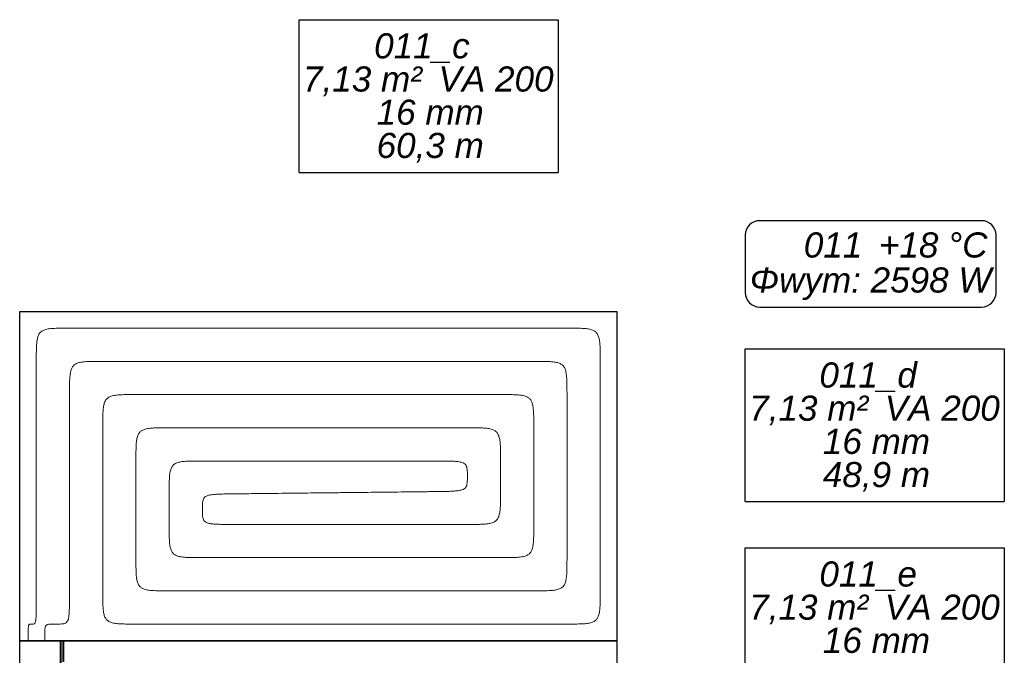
# Model space of a CAD drawing. Header units: millimetres. Extents: x 206445 to 335272, y 14092 to 100072.
# Tile 38 of 38: x 323107 to 329035, y 55313 to 59140. Entities that reach past the tile are written whole.
import ezdxf
from ezdxf.lldxf.tags import DXFTag

# ---------------------------------------------------------------- set-up
doc = ezdxf.new("R2010")
doc.units = ezdxf.units.MM
doc.linetypes.add('DASHED', pattern=[19.05, 12.7, -6.35])
doc.layers.add('IS_Ogrzewanie_płaszczyznowe', color=7, linetype='SOLID', true_color=0x008000)
doc.layers.add('IS_Ogrzewanie_płaszczyznowe_-_opis', color=7, linetype='SOLID', true_color=0x008000)
doc.layers.add('IS_Powrót', color=5, linetype='DASHED', lineweight=35, true_color=0x0000ff)
doc.layers.add('IS_Zasilanie', color=1, linetype='SOLID', lineweight=35, true_color=0xff0000)
doc.layers.add('IS_Rys.pętli_o.p._Powrót', color=251, linetype='DASH', lineweight=0)
doc.layers.add('IS_Rys.pętli_o.p._Zasilanie', color=76, linetype='SOLID', lineweight=0)
doc.layers.add('IS_Text_Konstrukcji', color=7, linetype='Continuous')
doc.styles.get("Standard").update_dxf_attribs({"font": 'arial.ttf'})
tags = doc.linetypes.add('DASH', pattern=[15, 10, -5]).pattern_tags.tags
tags[6:7] = [DXFTag(74, 4), DXFTag(75, 0), DXFTag(340, '0'), DXFTag(46, 0.0), DXFTag(50, 0.0), DXFTag(44, 0.0), DXFTag(45, 0.0)]
tags[4:5] = [DXFTag(74, 4), DXFTag(75, 0), DXFTag(340, '0'), DXFTag(46, 0.0), DXFTag(50, 0.0), DXFTag(44, 0.0), DXFTag(45, 0.0)]
tags = doc.linetypes.add('SOLID', pattern=[10, 10, 0]).pattern_tags.tags
tags[6:7] = [DXFTag(74, 4), DXFTag(75, 0), DXFTag(340, '0'), DXFTag(46, 0.0), DXFTag(50, 0.0), DXFTag(44, 0.0), DXFTag(45, 0.0)]
tags[4:5] = [DXFTag(74, 4), DXFTag(75, 0), DXFTag(340, '0'), DXFTag(46, 0.0), DXFTag(50, 0.0), DXFTag(44, 0.0), DXFTag(45, 0.0)]

msp = doc.modelspace()

# ---------------------------------------------------------------- linework, layer by layer
at = {"layer": 'IS_Ogrzewanie_płaszczyznowe'}
for p, q in [((323106.5, 55400.7), (323106.5, 57382.7)), ((323106.5, 57382.7), (326702.2, 57382.7)), ((326702.2, 57382.7), (326702.2, 55400.7)), ((326702.2, 55400.7), (323106.5, 55400.7)), ((323106.5, 53418.7), (323106.5, 55400.7)), ((323106.5, 55400.7), (326702.2, 55400.7)), ((326702.2, 55400.7), (326702.2, 53418.7))]:
    msp.add_line(p, q, dxfattribs=at)
at = {"layer": 'IS_Ogrzewanie_płaszczyznowe_-_opis'}
for p, q in [((324788.5, 58220.3), (324788.5, 59140.3)), ((324788.5, 59140.3), (326348.5, 59140.3)), ((326348.5, 59140.3), (326348.5, 58220.3)), ((324788.5, 58220.3), (326348.5, 58220.3)), ((327475.5, 56238.2), (327475.5, 57158.2)), ((327475.5, 57158.2), (329035.5, 57158.2)), ((329035.5, 57158.2), (329035.5, 56238.2)), ((327475.5, 56238.2), (329035.5, 56238.2)), ((327475.5, 55039.9), (327475.5, 55959.9)), ((327475.5, 55959.9), (329035.5, 55959.9)), ((329035.5, 55959.9), (329035.5, 55039.9))]:
    msp.add_line(p, q, dxfattribs=at)
at = {"layer": 'IS_Powrót', "color": 4, "lineweight": 40, "ltscale": 10}
msp.add_line((323367.9, 55400.7), (323367.9, 46915.3), dxfattribs=at)
at = {"layer": 'IS_Rys.pętli_o.p._Powrót', "ltscale": 10}
for points, knots in [([(323206.5, 57082.7), (323206.5, 57099.3), (323206.5, 57129.5), (323207.3, 57170.6), (323209.7, 57203.7), (323214.8, 57229.9), (323223.9, 57250.5), (323238.8, 57265.4), (323259.4, 57274.5), (323285.6, 57279.6), (323318.7, 57282), (323359.8, 57282.8), (323390, 57282.7), (323406.5, 57282.7)], [0, 0, 0, 0, 4.973727, 9.047211, 12.320392, 14.919985, 17.03704, 18.970826, 21.087881, 23.687474, 26.960655, 31.034139, 36.007866, 36.007866, 36.007866, 36.007866]), ([(323406.5, 57282.7), (323429.8, 57282.7), (323516.8, 57282.7), (323699.1, 57282.7), (323976, 57282.7), (324320.3, 57282.7), (324705.2, 57282.7), (325103.6, 57282.7), (325488.4, 57282.7), (325832.8, 57282.7), (326109.6, 57282.7), (326291.9, 57282.7), (326379, 57282.7), (326402.2, 57282.7)], [0, 0, 0, 0, 6.977166, 26.108105, 54.691979, 90.027949, 129.415177, 170.152823, 209.540051, 244.876021, 273.459895, 292.590834, 299.568, 299.568, 299.568, 299.568]), ([(326402.2, 57282.7), (326418.8, 57282.7), (326449, 57282.8), (326490, 57282), (326523.1, 57279.6), (326549.4, 57274.5), (326570, 57265.4), (326584.8, 57250.5), (326594, 57229.9), (326599, 57203.7), (326601.5, 57170.6), (326602.2, 57129.5), (326602.2, 57099.3), (326602.2, 57082.7)], [0, 0, 0, 0, 4.973727, 9.047211, 12.320392, 14.919985, 17.03704, 18.970826, 21.087881, 23.687474, 26.960655, 31.034139, 36.007866, 36.007866, 36.007866, 36.007866]), ([(323206.5, 55700.7), (323206.5, 55711.5), (323206.5, 55751.6), (323206.5, 55835.7), (323206.5, 55963.4), (323206.5, 56122.3), (323206.5, 56299.9), (323206.5, 56483.6), (323206.5, 56661.2), (323206.5, 56820.1), (323206.5, 56947.8), (323206.5, 57031.9), (323206.5, 57072), (323206.5, 57082.7)], [0, 0, 0, 0, 3.218783, 12.044478, 25.231104, 41.532682, 59.703231, 78.496769, 96.667318, 112.968896, 126.155522, 134.981217, 138.2, 138.2, 138.2, 138.2]), ([(326602.2, 57082.7), (326602.2, 57072), (326602.2, 57031.9), (326602.2, 56947.8), (326602.2, 56820.1), (326602.2, 56661.2), (326602.2, 56483.6), (326602.2, 56299.9), (326602.2, 56122.3), (326602.2, 55963.4), (326602.2, 55835.7), (326602.2, 55751.6), (326602.2, 55711.5), (326602.2, 55700.7)], [0, 0, 0, 0, 3.218783, 12.044478, 25.231104, 41.532682, 59.703231, 78.496769, 96.667318, 112.968896, 126.155522, 134.981217, 138.2, 138.2, 138.2, 138.2]), ([(323606.5, 56682.7), (323606.5, 56699.3), (323606.5, 56729.5), (323607.3, 56770.6), (323609.7, 56803.7), (323614.8, 56829.9), (323623.9, 56850.5), (323638.8, 56865.4), (323659.4, 56874.5), (323685.6, 56879.6), (323718.7, 56882), (323759.8, 56882.8), (323790, 56882.7), (323806.5, 56882.7)], [0, 0, 0, 0, 4.973727, 9.047211, 12.320392, 14.919985, 17.03704, 18.970826, 21.087881, 23.687474, 26.960655, 31.034139, 36.007866, 36.007866, 36.007866, 36.007866]), ([(323806.5, 56882.7), (323823.6, 56882.7), (323887.4, 56882.7), (324021, 56882.7), (324223.9, 56882.7), (324476.3, 56882.7), (324758.4, 56882.7), (325050.4, 56882.7), (325332.5, 56882.7), (325584.9, 56882.7), (325787.8, 56882.7), (325921.4, 56882.7), (325985.2, 56882.7), (326002.2, 56882.7)], [0, 0, 0, 0, 5.113905, 19.135904, 40.086419, 65.985875, 94.854696, 124.713304, 153.582125, 179.481581, 200.432096, 214.454095, 219.568, 219.568, 219.568, 219.568]), ([(326002.2, 56882.7), (326018.8, 56882.7), (326049, 56882.8), (326090, 56882), (326123.1, 56879.6), (326149.4, 56874.5), (326170, 56865.4), (326184.8, 56850.5), (326194, 56829.9), (326199, 56803.7), (326201.5, 56770.6), (326202.2, 56729.5), (326202.2, 56699.3), (326202.2, 56682.7)], [0, 0, 0, 0, 4.973727, 9.047211, 12.320392, 14.919985, 17.03704, 18.970826, 21.087881, 23.687474, 26.960655, 31.034139, 36.007866, 36.007866, 36.007866, 36.007866]), ([(323606.5, 55700.7), (323606.5, 55708.4), (323606.5, 55736.9), (323606.5, 55796.7), (323606.5, 55887.4), (323606.5, 56000.3), (323606.5, 56126.5), (323606.5, 56257), (323606.5, 56383.2), (323606.5, 56496.1), (323606.5, 56586.8), (323606.5, 56646.6), (323606.5, 56675.1), (323606.5, 56682.7)], [0, 0, 0, 0, 2.287153, 8.558377, 17.928325, 29.511645, 42.42299, 55.77701, 68.688355, 80.271675, 89.641623, 95.912847, 98.2, 98.2, 98.2, 98.2]), ([(326202.2, 56682.7), (326202.2, 56678.2), (326202.2, 56661.3), (326202.2, 56625.9), (326202.2, 56572.1), (326202.2, 56505.2), (326202.2, 56430.4), (326202.2, 56353.1), (326202.2, 56278.3), (326202.2, 56211.4), (326202.2, 56157.6), (326202.2, 56122.2), (326202.2, 56105.3), (326202.2, 56100.7)], [0, 0, 0, 0, 1.355522, 5.072276, 10.625545, 17.490609, 25.14275, 33.05725, 40.709391, 47.574455, 53.127724, 56.844478, 58.2, 58.2, 58.2, 58.2]), ([(324006.5, 56282.7), (324006.5, 56299.3), (324006.5, 56329.5), (324007.3, 56370.6), (324009.7, 56403.7), (324014.8, 56429.9), (324023.9, 56450.5), (324038.8, 56465.4), (324059.4, 56474.5), (324085.6, 56479.6), (324118.7, 56482), (324159.8, 56482.8), (324190, 56482.7), (324206.5, 56482.7)], [0, 0, 0, 0, 4.973727, 9.047211, 12.320392, 14.919985, 17.03704, 18.970826, 21.087881, 23.687474, 26.960655, 31.034139, 36.007866, 36.007866, 36.007866, 36.007866]), ([(324206.5, 56482.7), (324217.4, 56482.7), (324257.9, 56482.7), (324342.9, 56482.7), (324471.8, 56482.7), (324632.3, 56482.7), (324811.6, 56482.7), (324997.2, 56482.7), (325176.5, 56482.7), (325336.9, 56482.7), (325465.9, 56482.7), (325550.8, 56482.7), (325591.4, 56482.7), (325602.2, 56482.7)], [0, 0, 0, 0, 3.250645, 12.163702, 25.48086, 41.943802, 60.294215, 79.273785, 97.624198, 114.08714, 127.404298, 136.317355, 139.568, 139.568, 139.568, 139.568]), ([(325602.2, 56482.7), (325618.8, 56482.7), (325649, 56482.8), (325690, 56482.4), (325722.9, 56481.3), (325748.8, 56479.1), (325768.5, 56475.2), (325783.2, 56469.1), (325793.4, 56459.7), (325799, 56447.2), (325801.5, 56431.8), (325802.2, 56413), (325802.2, 56399.3), (325802.2, 56391.7)], [0, 0, 0, 0, 4.973709, 9.046116, 12.309409, 14.861422, 16.814802, 18.317084, 19.57966, 20.861909, 22.372751, 24.228552, 26.491637, 26.491637, 26.491637, 26.491637]), ([(325802.2, 56391.7), (325802.2, 56384.2), (325802.2, 56370.5), (325801.5, 56351.7), (325799, 56336.3), (325793.4, 56323.6), (325783.2, 56314.2), (325768.5, 56307.9), (325748.8, 56303.8), (325722.9, 56301.3), (325690, 56299.8), (325649, 56299), (325618.8, 56298.7), (325602.2, 56298.5)], [0, 0, 0, 0, 2.263255, 4.12024, 5.63424, 6.922128, 8.191795, 9.700451, 11.658422, 14.213272, 17.478029, 21.550976, 26.524762, 26.524762, 26.524762, 26.524762]), ([(324006.5, 56100.7), (324006.5, 56102.2), (324006.5, 56107.4), (324006.5, 56118.5), (324006.5, 56135.3), (324006.5, 56156.3), (324006.5, 56179.6), (324006.5, 56203.9), (324006.5, 56227.2), (324006.5, 56248.2), (324006.5, 56265), (324006.5, 56276), (324006.5, 56281.3), (324006.5, 56282.7)], [0, 0, 0, 0, 0.423892, 1.586176, 3.322765, 5.469572, 7.862509, 10.337491, 12.730428, 14.877235, 16.613824, 17.776108, 18.2, 18.2, 18.2, 18.2]), ([(325602.2, 56298.5), (325597.6, 56298.4), (325580.2, 56298.2), (325543.8, 56297.8), (325488.6, 56297.2), (325419.9, 56296.4), (325343.1, 56295.6), (325263.6, 56294.7), (325186.7, 56293.8), (325118, 56293), (325062.8, 56292.4), (325026.4, 56292), (325009, 56291.8), (325004.4, 56291.7)], [0, 0, 0, 0, 1.392533, 5.210768, 10.915662, 17.968167, 25.82924, 33.959836, 41.820909, 48.873415, 54.578308, 58.396543, 59.789076, 59.789076, 59.789076, 59.789076]), ([(324206.5, 55900.7), (324190, 55900.7), (324159.8, 55900.7), (324118.7, 55901.5), (324085.6, 55903.9), (324059.4, 55909), (324038.8, 55918.1), (324023.9, 55933), (324014.8, 55953.6), (324009.7, 55979.8), (324007.3, 56012.9), (324006.5, 56054), (324006.5, 56084.2), (324006.5, 56100.7)], [0, 0, 0, 0, 4.973727, 9.047211, 12.320392, 14.919985, 17.03704, 18.970826, 21.087881, 23.687474, 26.960655, 31.034139, 36.007866, 36.007866, 36.007866, 36.007866]), ([(326202.2, 56100.7), (326202.2, 56084.2), (326202.2, 56054), (326201.5, 56012.9), (326199, 55979.8), (326194, 55953.6), (326184.8, 55933), (326170, 55918.1), (326149.4, 55909), (326123.1, 55903.9), (326090, 55901.5), (326049, 55900.7), (326018.8, 55900.7), (326002.2, 55900.7)], [0, 0, 0, 0, 4.973727, 9.047211, 12.320392, 14.919985, 17.03704, 18.970826, 21.087881, 23.687474, 26.960655, 31.034139, 36.007866, 36.007866, 36.007866, 36.007866]), ([(326002.2, 55900.7), (325988.3, 55900.7), (325936.1, 55900.7), (325826.8, 55900.7), (325660.9, 55900.7), (325454.5, 55900.7), (325223.8, 55900.7), (324985, 55900.7), (324754.3, 55900.7), (324547.9, 55900.7), (324381.9, 55900.7), (324272.6, 55900.7), (324220.5, 55900.7), (324206.5, 55900.7)], [0, 0, 0, 0, 4.182275, 15.649803, 32.783639, 53.964838, 77.574455, 101.993545, 125.603162, 146.784361, 163.918197, 175.385725, 179.568, 179.568, 179.568, 179.568]), ([(323182.4, 55500.7), (323184.4, 55500.7), (323188, 55500.7), (323193.4, 55501.5), (323197.9, 55504.9), (323201, 55511.3), (323203.1, 55520.9), (323204.6, 55535), (323205.6, 55554.4), (323206.2, 55580.1), (323206.5, 55613), (323206.5, 55654), (323206.5, 55684.2), (323206.5, 55700.7)], [0, 0, 0, 0, 0.601136, 1.104268, 1.590813, 2.225832, 3.170993, 4.54833, 6.459881, 9.000213, 12.261102, 16.333248, 21.306952, 21.306952, 21.306952, 21.306952]), ([(323806.5, 55500.7), (323790, 55500.7), (323759.8, 55500.7), (323718.7, 55501.5), (323685.6, 55503.9), (323659.4, 55509), (323638.8, 55518.1), (323623.9, 55533), (323614.8, 55553.6), (323609.7, 55579.8), (323607.3, 55612.9), (323606.5, 55654), (323606.5, 55684.2), (323606.5, 55700.7)], [0, 0, 0, 0, 4.973727, 9.047211, 12.320392, 14.919985, 17.03704, 18.970826, 21.087881, 23.687474, 26.960655, 31.034139, 36.007866, 36.007866, 36.007866, 36.007866]), ([(326602.2, 55700.7), (326602.2, 55684.2), (326602.2, 55654), (326601.5, 55612.9), (326599, 55579.8), (326594, 55553.6), (326584.8, 55533), (326570, 55518.1), (326549.4, 55509), (326523.1, 55503.9), (326490, 55501.5), (326449, 55500.7), (326418.8, 55500.7), (326402.2, 55500.7)], [0, 0, 0, 0, 4.973727, 9.047211, 12.320392, 14.919985, 17.03704, 18.970826, 21.087881, 23.687474, 26.960655, 31.034139, 36.007866, 36.007866, 36.007866, 36.007866]), ([(323158.2, 55450.7), (323158.2, 55454.9), (323158.2, 55462.4), (323158.3, 55472.7), (323158.6, 55480.9), (323159.2, 55487.4), (323160.2, 55492.3), (323161.8, 55496), (323164.4, 55498.6), (323167.7, 55499.9), (323171.7, 55500.6), (323176.7, 55500.8), (323180.4, 55500.7), (323182.4, 55500.7)], [0, 0, 0, 0, 1.243427, 2.261538, 3.077444, 3.715849, 4.20562, 4.585299, 4.910376, 5.247219, 5.647607, 6.140323, 6.741283, 6.741283, 6.741283, 6.741283]), ([(326402.2, 55500.7), (326382.1, 55500.7), (326306.7, 55500.7), (326148.7, 55500.7), (325908.8, 55500.7), (325610.5, 55500.7), (325277, 55500.7), (324931.8, 55500.7), (324598.3, 55500.7), (324299.9, 55500.7), (324060.1, 55500.7), (323902.1, 55500.7), (323826.7, 55500.7), (323806.5, 55500.7)], [0, 0, 0, 0, 6.045536, 22.622005, 47.389199, 78.006912, 112.134936, 147.433064, 181.561088, 212.178801, 236.945995, 253.522464, 259.568, 259.568, 259.568, 259.568]), ([(323158.2, 55400.7), (323158.2, 55401.1), (323158.2, 55402.6), (323158.2, 55405.6), (323158.2, 55410.3), (323158.2, 55416), (323158.2, 55422.4), (323158.2, 55429.1), (323158.2, 55435.5), (323158.2, 55441.2), (323158.2, 55445.9), (323158.2, 55448.9), (323158.2, 55450.4), (323158.2, 55450.7)], [0, 0, 0, 0, 0.116454, 0.435763, 0.912847, 1.50263, 2.16003, 2.83997, 3.49737, 4.087153, 4.564237, 4.883546, 5, 5, 5, 5])]:
    msp.add_open_spline(points, degree=3, knots=knots, dxfattribs=at)
at = {"layer": 'IS_Rys.pętli_o.p._Zasilanie', "ltscale": 10}
for points, knots in [([(323406.5, 56882.7), (323406.5, 56899.3), (323406.5, 56929.5), (323407.3, 56970.6), (323409.7, 57003.7), (323414.8, 57029.9), (323423.9, 57050.5), (323438.8, 57065.4), (323459.4, 57074.5), (323485.6, 57079.6), (323518.7, 57082), (323559.8, 57082.8), (323590, 57082.7), (323606.5, 57082.7)], [0, 0, 0, 0, 4.973727, 9.047211, 12.320392, 14.919985, 17.03704, 18.970826, 21.087881, 23.687474, 26.960655, 31.034139, 36.007866, 36.007866, 36.007866, 36.007866]), ([(323606.5, 57082.7), (323626.7, 57082.7), (323702.1, 57082.7), (323860.1, 57082.7), (324099.9, 57082.7), (324398.3, 57082.7), (324731.8, 57082.7), (325077, 57082.7), (325410.5, 57082.7), (325708.8, 57082.7), (325948.7, 57082.7), (326106.7, 57082.7), (326182.1, 57082.7), (326202.2, 57082.7)], [0, 0, 0, 0, 6.045536, 22.622005, 47.389199, 78.006912, 112.134936, 147.433064, 181.561088, 212.178801, 236.945995, 253.522464, 259.568, 259.568, 259.568, 259.568]), ([(326202.2, 57082.7), (326218.8, 57082.7), (326249, 57082.8), (326290, 57082), (326323.1, 57079.6), (326349.4, 57074.5), (326370, 57065.4), (326384.8, 57050.5), (326394, 57029.9), (326399, 57003.7), (326401.5, 56970.6), (326402.2, 56929.5), (326402.2, 56899.3), (326402.2, 56882.7)], [0, 0, 0, 0, 4.973727, 9.047211, 12.320392, 14.919985, 17.03704, 18.970826, 21.087881, 23.687474, 26.960655, 31.034139, 36.007866, 36.007866, 36.007866, 36.007866]), ([(323406.5, 55700.7), (323406.5, 55709.9), (323406.5, 55744.3), (323406.5, 55816.2), (323406.5, 55925.4), (323406.5, 56061.3), (323406.5, 56213.2), (323406.5, 56370.3), (323406.5, 56522.2), (323406.5, 56658.1), (323406.5, 56767.3), (323406.5, 56839.2), (323406.5, 56873.6), (323406.5, 56882.7)], [0, 0, 0, 0, 2.752968, 10.301427, 21.579715, 35.522164, 51.06311, 67.13689, 82.677836, 96.620285, 107.898573, 115.447032, 118.2, 118.2, 118.2, 118.2]), ([(326402.2, 56882.7), (326402.2, 56875.1), (326402.2, 56846.6), (326402.2, 56786.8), (326402.2, 56696.1), (326402.2, 56583.2), (326402.2, 56457), (326402.2, 56326.5), (326402.2, 56200.3), (326402.2, 56087.4), (326402.2, 55996.7), (326402.2, 55936.9), (326402.2, 55908.4), (326402.2, 55900.7)], [0, 0, 0, 0, 2.287153, 8.558377, 17.928325, 29.511645, 42.42299, 55.77701, 68.688355, 80.271675, 89.641623, 95.912847, 98.2, 98.2, 98.2, 98.2]), ([(323806.5, 56482.7), (323806.5, 56499.3), (323806.5, 56529.5), (323807.3, 56570.6), (323809.7, 56603.7), (323814.8, 56629.9), (323823.9, 56650.5), (323838.8, 56665.4), (323859.4, 56674.5), (323885.6, 56679.6), (323918.7, 56682), (323959.8, 56682.8), (323990, 56682.7), (324006.5, 56682.7)], [0, 0, 0, 0, 4.973727, 9.047211, 12.320392, 14.919985, 17.03704, 18.970826, 21.087881, 23.687474, 26.960655, 31.034139, 36.007866, 36.007866, 36.007866, 36.007866]), ([(324006.5, 56682.7), (324020.5, 56682.7), (324072.6, 56682.7), (324181.9, 56682.7), (324347.9, 56682.7), (324554.3, 56682.7), (324785, 56682.7), (325023.8, 56682.7), (325254.5, 56682.7), (325460.9, 56682.7), (325626.8, 56682.7), (325736.1, 56682.7), (325788.3, 56682.7), (325802.2, 56682.7)], [0, 0, 0, 0, 4.182275, 15.649803, 32.783639, 53.964838, 77.574455, 101.993545, 125.603162, 146.784361, 163.918197, 175.385725, 179.568, 179.568, 179.568, 179.568]), ([(325802.2, 56682.7), (325818.8, 56682.7), (325849, 56682.8), (325890, 56682), (325923.1, 56679.6), (325949.4, 56674.5), (325970, 56665.4), (325984.8, 56650.5), (325994, 56629.9), (325999, 56603.7), (326001.5, 56570.6), (326002.2, 56529.5), (326002.2, 56499.3), (326002.2, 56482.7)], [0, 0, 0, 0, 4.973727, 9.047211, 12.320392, 14.919985, 17.03704, 18.970826, 21.087881, 23.687474, 26.960655, 31.034139, 36.007866, 36.007866, 36.007866, 36.007866]), ([(323806.5, 55900.7), (323806.5, 55905.3), (323806.5, 55922.2), (323806.5, 55957.6), (323806.5, 56011.4), (323806.5, 56078.3), (323806.5, 56153.1), (323806.5, 56230.4), (323806.5, 56305.2), (323806.5, 56372.1), (323806.5, 56425.9), (323806.5, 56461.3), (323806.5, 56478.2), (323806.5, 56482.7)], [0, 0, 0, 0, 1.355522, 5.072276, 10.625545, 17.490609, 25.14275, 33.05725, 40.709391, 47.574455, 53.127724, 56.844478, 58.2, 58.2, 58.2, 58.2]), ([(326002.2, 56482.7), (326002.2, 56481.3), (326002.2, 56476), (326002.2, 56465), (326002.2, 56448.2), (326002.2, 56427.2), (326002.2, 56403.9), (326002.2, 56379.6), (326002.2, 56356.3), (326002.2, 56335.3), (326002.2, 56318.5), (326002.2, 56307.4), (326002.2, 56302.2), (326002.2, 56300.7)], [0, 0, 0, 0, 0.423892, 1.586176, 3.322765, 5.469572, 7.862509, 10.337491, 12.730428, 14.877235, 16.613824, 17.776108, 18.2, 18.2, 18.2, 18.2]), ([(324206.5, 56191.7), (324206.5, 56199.3), (324206.5, 56213), (324207.3, 56231.8), (324209.8, 56247.2), (324215.4, 56259.9), (324225.6, 56269.3), (324240.3, 56275.6), (324260, 56279.7), (324285.8, 56282.2), (324318.8, 56283.7), (324359.8, 56284.5), (324390, 56284.8), (324406.5, 56285)], [0, 0, 0, 0, 2.263255, 4.12024, 5.63424, 6.922128, 8.191795, 9.700451, 11.658422, 14.213272, 17.478029, 21.550976, 26.524762, 26.524762, 26.524762, 26.524762]), ([(324406.5, 56285), (324411.2, 56285.1), (324428.5, 56285.3), (324464.9, 56285.7), (324520.2, 56286.3), (324588.9, 56287.1), (324665.7, 56287.9), (324745.2, 56288.8), (324822, 56289.7), (324890.7, 56290.5), (324946, 56291.1), (324982.4, 56291.5), (324999.7, 56291.7), (325004.4, 56291.7)], [0, 0, 0, 0, 1.392533, 5.210768, 10.915662, 17.968167, 25.82924, 33.959836, 41.820909, 48.873415, 54.578308, 58.396543, 59.789076, 59.789076, 59.789076, 59.789076]), ([(326002.2, 56300.7), (326002.2, 56284.2), (326002.2, 56254), (326001.5, 56212.9), (325999, 56179.8), (325994, 56153.6), (325984.8, 56133), (325970, 56118.1), (325949.4, 56109), (325923.1, 56103.9), (325890, 56101.5), (325849, 56100.7), (325818.8, 56100.7), (325802.2, 56100.7)], [0, 0, 0, 0, 4.973727, 9.047211, 12.320392, 14.919985, 17.03704, 18.970826, 21.087881, 23.687474, 26.960655, 31.034139, 36.007866, 36.007866, 36.007866, 36.007866]), ([(324406.5, 56100.7), (324390, 56100.7), (324359.8, 56100.7), (324318.8, 56101.1), (324285.8, 56102.2), (324260, 56104.4), (324240.3, 56108.3), (324225.6, 56114.4), (324215.4, 56123.8), (324209.8, 56136.3), (324207.3, 56151.7), (324206.5, 56170.5), (324206.5, 56184.2), (324206.5, 56191.7)], [0, 0, 0, 0, 4.973709, 9.046116, 12.309409, 14.861422, 16.814802, 18.317084, 19.57966, 20.861909, 22.372751, 24.228552, 26.491637, 26.491637, 26.491637, 26.491637]), ([(325802.2, 56100.7), (325791.4, 56100.7), (325750.8, 56100.7), (325665.9, 56100.7), (325536.9, 56100.7), (325376.5, 56100.7), (325197.2, 56100.7), (325011.6, 56100.7), (324832.3, 56100.7), (324671.8, 56100.7), (324542.9, 56100.7), (324457.9, 56100.7), (324417.4, 56100.7), (324406.5, 56100.7)], [0, 0, 0, 0, 3.250645, 12.163702, 25.48086, 41.943802, 60.294215, 79.273785, 97.624198, 114.08714, 127.404298, 136.317355, 139.568, 139.568, 139.568, 139.568]), ([(324006.5, 55700.7), (323990, 55700.7), (323959.8, 55700.7), (323918.7, 55701.5), (323885.6, 55703.9), (323859.4, 55709), (323838.8, 55718.1), (323823.9, 55733), (323814.8, 55753.6), (323809.7, 55779.8), (323807.3, 55812.9), (323806.5, 55854), (323806.5, 55884.2), (323806.5, 55900.7)], [0, 0, 0, 0, 4.973727, 9.047211, 12.320392, 14.919985, 17.03704, 18.970826, 21.087881, 23.687474, 26.960655, 31.034139, 36.007866, 36.007866, 36.007866, 36.007866]), ([(326402.2, 55900.7), (326402.2, 55884.2), (326402.2, 55854), (326401.5, 55812.9), (326399, 55779.8), (326394, 55753.6), (326384.8, 55733), (326370, 55718.1), (326349.4, 55709), (326323.1, 55703.9), (326290, 55701.5), (326249, 55700.7), (326218.8, 55700.7), (326202.2, 55700.7)], [0, 0, 0, 0, 4.973727, 9.047211, 12.320392, 14.919985, 17.03704, 18.970826, 21.087881, 23.687474, 26.960655, 31.034139, 36.007866, 36.007866, 36.007866, 36.007866]), ([(323332.4, 55500.7), (323338.5, 55500.7), (323349.7, 55500.7), (323365, 55501.5), (323377.7, 55504), (323388.1, 55509.9), (323395.6, 55520.1), (323400.4, 55534.7), (323403.5, 55554.3), (323405.4, 55580.1), (323406.3, 55613), (323406.6, 55654), (323406.5, 55684.2), (323406.5, 55700.7)], [0, 0, 0, 0, 1.844435, 3.35814, 4.60054, 5.694105, 6.852097, 8.310479, 10.248852, 12.796652, 16.059076, 20.131389, 25.105096, 25.105096, 25.105096, 25.105096]), ([(326202.2, 55700.7), (326185.2, 55700.7), (326121.4, 55700.7), (325987.8, 55700.7), (325784.9, 55700.7), (325532.5, 55700.7), (325250.4, 55700.7), (324958.4, 55700.7), (324676.3, 55700.7), (324423.9, 55700.7), (324221, 55700.7), (324087.4, 55700.7), (324023.6, 55700.7), (324006.5, 55700.7)], [0, 0, 0, 0, 5.113905, 19.135904, 40.086419, 65.985875, 94.854696, 124.713304, 153.582125, 179.481581, 200.432096, 214.454095, 219.568, 219.568, 219.568, 219.568]), ([(323258.2, 55450.7), (323258.2, 55454.9), (323258.2, 55462.4), (323258.5, 55472.7), (323259.4, 55481), (323261.3, 55487.8), (323265, 55493), (323270.5, 55496.5), (323278, 55498.7), (323287.6, 55500), (323299.8, 55500.6), (323315, 55500.8), (323326.2, 55500.7), (323332.4, 55500.7)], [0, 0, 0, 0, 1.243438, 2.262217, 3.08424, 3.751738, 4.337521, 4.949055, 5.692892, 6.644783, 7.856039, 9.366315, 11.210692, 11.210692, 11.210692, 11.210692]), ([(323258.2, 55400.7), (323258.2, 55401.1), (323258.2, 55402.6), (323258.2, 55405.6), (323258.2, 55410.3), (323258.2, 55416), (323258.2, 55422.4), (323258.2, 55429.1), (323258.2, 55435.5), (323258.2, 55441.2), (323258.2, 55445.9), (323258.2, 55448.9), (323258.2, 55450.4), (323258.2, 55450.7)], [0, 0, 0, 0, 0.116454, 0.435763, 0.912847, 1.50263, 2.16003, 2.83997, 3.49737, 4.087153, 4.564237, 4.883546, 5, 5, 5, 5])]:
    msp.add_open_spline(points, degree=3, knots=knots, dxfattribs=at)
at = {"layer": 'IS_Text_Konstrukcji', "color": 18, "linetype": 'SOLID', "true_color": 0x000000}
msp.add_lwpolyline([(327562.1, 57409.9), (328898.8, 57409.9, 0.414214), (328985.5, 57496.5), (328985.5, 57843.2, 0.414214), (328898.8, 57929.9), (327562.1, 57929.9, 0.414214), (327475.5, 57843.2), (327475.5, 57496.5, 0.414214), (327562.1, 57409.9)], format="xyb", dxfattribs=at)
at = {"layer": 'IS_Zasilanie', "color": 30, "lineweight": 40, "ltscale": 10}
msp.add_line((323352.9, 55400.7), (323352.9, 46930.3), dxfattribs=at)

# ---------------------------------------------------------------- texts
at = {"layer": 'IS_Ogrzewanie_płaszczyznowe_-_opis', "char_height": 151.2}
for s, insert, attachment_point in [('\\fArial|b0|i1;011_c', (325528.5, 58880.3), 8), ('\\fArial|b0|i1;7,13 m²', (325528.5, 58858.7), 3), ('\\fArial|b0|i1;VA 200', (325628.5, 58858.7), 1), ('\\fArial|b0|i1;16 mm', (325578.5, 58658.7), 2), ('\\fArial|b0|i1;60,3 m', (325578.5, 58458.7), 2), ('\\fArial|b0|i1;011_d', (328215.5, 56898.2), 8), ('\\fArial|b0|i1;7,13 m²', (328215.5, 56876.6), 3), ('\\fArial|b0|i1;VA 200', (328315.5, 56876.6), 1), ('\\fArial|b0|i1;16 mm', (328265.5, 56676.6), 2), ('\\fArial|b0|i1;48,9 m', (328265.5, 56476.6), 2), ('\\fArial|b0|i1;011_e', (328215.5, 55699.9), 8), ('\\fArial|b0|i1;7,13 m²', (328215.5, 55678.3), 3), ('\\fArial|b0|i1;VA 200', (328315.5, 55678.3), 1), ('\\fArial|b0|i1;16 mm', (328265.5, 55478.3), 2)]:
    msp.add_mtext(s, dxfattribs=dict(at, insert=insert, attachment_point=attachment_point))
at = {"layer": 'IS_Text_Konstrukcji', "color": 18, "linetype": 'SOLID', "true_color": 0x000000, "char_height": 151.2}
for s, insert, attachment_point in [('\\fArial|b0|i1;011', (328180.5, 57705.9), 9), ('\\fArial|b0|i1;+18 °C', (328280.5, 57705.9), 7), ('\\fArial|b0|i1;Φwym: 2598 W', (328230.5, 57648.3), 2)]:
    msp.add_mtext(s, dxfattribs=dict(at, insert=insert, attachment_point=attachment_point))

doc.saveas('drawing.dxf')
